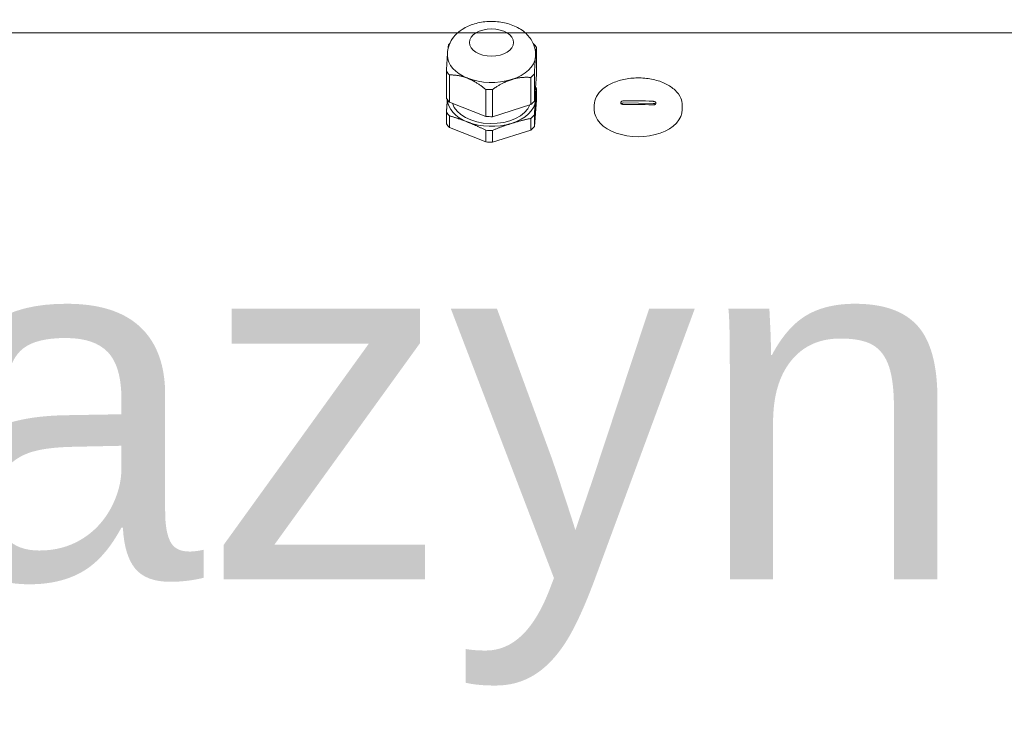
# Model space of a CAD drawing. Header units: millimetres. Extents: x 26866 to 1024070, y -428191 to 408885.
# Tile 190 of 248: x 193784 to 194120, y 401218 to 401456. Entities that reach past the tile are written whole.
import ezdxf

# ---------------------------------------------------------------- set-up
doc = ezdxf.new("R2010")
doc.units = ezdxf.units.MM
doc.header["$LTSCALE"] = 2
for name, color, linetype, lineweight in [('0_OPIS', 7, 'Continuous', 13), ('3DPLAN_A_TABELKA POMIESZCZEŃ', 7, 'Continuous', 0), ('SMAY_detailed', 135, 'Continuous', 9)]:
    doc.layers.add(name, color=color, linetype=linetype, lineweight=lineweight)
for name, color, linetype in [('3DPLAN_A_KRESKOWANIE 1', 253, 'Continuous'), ('3DPLAN_A_OPIS', 8, 'Continuous'), ('3DPLAN_A_POMIESZCZENIE NUMER', 100, 'Continuous'), ('A_POMIESZCZENIE OPIS', 100, 'Continuous')]:
    doc.layers.add(name, color=color, linetype=linetype)
doc.styles.add('ARIAL', font='arial.ttf')
pattern_1 = [(45, (23044.838, -26883.88), (-16.83798, 16.83798), [])]

# ---------------------------------------------------------------- blocks, each defined once
blk = doc.blocks.new('tabelka dla tp')
at = {"layer": '3DPLAN_A_TABELKA POMIESZCZEŃ'}
blk.add_lwpolyline([(0, 54), (243.129, 54), (243.129, 0), (0, 0)], close=True, dxfattribs=at)
at = {"layer": '3DPLAN_A_POMIESZCZENIE NUMER', "color": 7, "style": 'ARIAL'}
blk.add_attdef('NUMER', (2.229, 35.386), '', height=12, dxfattribs=at)
at = {"layer": 'A_POMIESZCZENIE OPIS', "color": 7, "style": 'ARIAL'}
for tag, p in [('NAZWA', (51.727, 35.386)), ('POWIERZCHNIA', (51.065, 7.238))]:
    blk.add_attdef(tag, p, '', height=12, dxfattribs=at)
blk = doc.blocks.new('kondygnacja -1')
at = {"layer": '3DPLAN_A_KRESKOWANIE 1'}
h = blk.add_hatch(dxfattribs=at)
h.set_pattern_fill('ANSI31', color=256, scale=7.5, style=0)
h.set_pattern_definition(pattern_1)
h.paths.add_polyline_path([(28277.959, -25048.84), (28251.606, -25048.84), (28251.606, -24793.84), (28278.18, -24793.84), (28278.18, -24762.84), (28219.606, -24762.84), (28219.606, -25047.84), (28216.606, -25047.84), (28216.606, -25076.84), (28271.989, -25076.84, 0.071944), (28277.959, -25048.84)], is_closed=False)
h.paths.add_polyline_path([(28278.18, -24762.84), (28278.18, -24793.84), (28403.606, -24793.84), (28403.606, -24846.84), (28416.606, -24846.84), (28416.606, -25048.84), (28382.606, -25048.84), (28382.606, -25076.84), (28454.161, -25076.84), (28454.161, -25047.84), (28433.606, -25047.84), (28433.606, -24852.84), (28471.606, -24852.84), (28471.606, -24793.84), (28641.606, -24793.84), (28641.606, -24865.6), (28641.606, -24873.276), (28641.606, -25034.84), (28626.606, -25034.84), (28626.606, -25047.84), (28604.606, -25047.84), (28604.606, -25076.84), (29072.606, -25076.84), (29072.606, -25049.84), (28668.606, -25049.84), (28668.606, -24698.84), (28724.606, -24698.84), (28724.606, -24683.84), (28670.606, -24683.84), (28670.606, -24472.84), (28713.606, -24472.84), (28713.606, -24430.84), (28681.485, -24430.84), (28681.485, -24372.84), (28278.18, -24372.84), (28278.18, -24417.84), (28488.606, -24417.84), (28488.606, -24476.84), (28322.835, -24476.84), (28349.408, -24616.84), (28515.606, -24616.84), (28515.606, -24654.34), (28536.606, -24654.34), (28536.606, -24413.34), (28639.606, -24413.34), (28639.606, -24762.34), (28536.606, -24762.34), (28536.606, -24724.34), (28515.606, -24724.34), (28515.606, -24762.84), (28464.606, -24762.84), (28464.606, -24784.84), (28424.606, -24784.84), (28424.606, -24762.84), (28278.18, -24762.84)], is_closed=False)
h = blk.add_hatch(dxfattribs=at)
h.set_pattern_fill('ANSI31', color=256, scale=7.5, style=0)
h.set_pattern_definition(pattern_1)
h.paths.add_polyline_path([(31677.485, -24430.84), (30214.868, -24430.84), (30214.868, -24470.84), (30429.606, -24470.84), (30429.606, -24477.84), (30447.606, -24477.84), (30447.606, -24818.84), (30476.606, -24818.84), (30476.606, -24470.84), (31012.606, -24470.84), (31012.606, -24478.84), (31079.606, -24478.84), (31079.606, -24470.84), (31638.606, -24470.84), (31638.606, -25036.84), (31079.606, -25036.84), (31079.606, -25028.84), (31012.606, -25028.84), (31012.606, -25036.84), (30611.38, -25036.84), (30611.38, -25072.84), (31023.606, -25072.84), (31034.606, -25082.84), (31034.606, -25330.84), (31023.606, -25340.84), (30831.396, -25340.84, -0.038531), (30832.58, -25356.183), (30832.58, -25371.84), (31079.606, -25371.84), (31079.606, -25072.84), (31638.606, -25072.84), (31638.606, -25943.84), (30832.58, -25943.84), (30832.58, -26009.84), (31677.485, -26009.84)])
h.paths.add_polyline_path([(30682.606, -26009.84), (30832.58, -26009.84), (30832.58, -25943.84), (30760.606, -25943.84), (30760.606, -25454.668), (30735.606, -25464.584), (30735.606, -25943.84), (30682.606, -25943.84)])
h.paths.add_polyline_path([(30679.606, -25371.84), (30735.606, -25371.84), (30735.606, -25464.584), (30760.606, -25454.668), (30760.606, -25371.84), (30832.58, -25371.84), (30832.58, -25356.183, 0.038531), (30831.396, -25340.84), (30679.606, -25340.84)])
h.paths.add_polyline_path([(30355.83, -25371.84), (30425.606, -25371.84), (30425.606, -25379.84), (30463.606, -25379.84), (30463.606, -25424.739), (30471.606, -25424.739), (30471.606, -25395.84), (30533.606, -25395.84), (30533.606, -25371.84), (30576.606, -25371.84), (30576.606, -25341.84), (30472.606, -25341.84), (30472.606, -25326.84), (30427.606, -25326.84), (30427.606, -25341.84), (30355.83, -25341.84)])
h.paths.add_polyline_path([(30456.606, -25936.84), (30425.606, -25936.84), (30425.606, -25945.84), (30380.606, -25945.84), (30380.606, -26009.84), (30512.606, -26009.84), (30512.606, -25943.84), (30466.606, -25943.84), (30466.606, -25712.84), (30456.606, -25712.84)])
h.paths.add_polyline_path([(28888.606, -25941.84), (28888.606, -26009.84), (29013.606, -26009.84), (29013.606, -25941.84)])
h.paths.add_polyline_path([(28591.166, -26009.84), (28591.166, -25944.84), (28547.606, -25944.84), (28547.606, -26009.84)])
h.paths.add_polyline_path([(28624.606, -25870.534), (28654.797, -25870.534), (28654.797, -25924.534), (28624.606, -25924.534), (28624.606, -25944.84), (28591.166, -25944.84), (28591.166, -26009.84), (28713.606, -26009.84), (28713.606, -25941.84), (28672.606, -25941.84), (28672.606, -25932.84), (28657.606, -25932.84), (28657.606, -25716.84), (28624.606, -25716.84)])
h.paths.add_polyline_path([(28372.606, -25944.84), (28328.606, -25944.84), (28328.606, -25907.84), (28282.606, -25907.84), (28282.606, -25944.84), (28248.606, -25944.84), (28248.606, -26009.84), (28372.606, -26009.84)])
h.paths.add_polyline_path([(28092.606, -25563.84), (28054.606, -25563.84), (28054.606, -25383.84), (28067.602, -25383.84), (28067.606, -25375.84), (28340.606, -25375.84), (28340.606, -25341.84), (28070.606, -25341.84), (28070.606, -25332.84), (28030.606, -25332.84), (28030.606, -25395.598), (28048.707, -25395.598), (28048.707, -25449.598), (28030.606, -25449.598), (28030.606, -26009.84), (28073.606, -26009.84), (28073.606, -25944.84), (28054.606, -25944.84), (28054.606, -25668.84), (28092.606, -25668.84)])
h.paths.add_polyline_path([(27949.606, -25495.746), (27949.606, -25507.746), (27983.295, -25507.746), (27983.295, -25521.746), (27949.606, -25521.746), (27949.606, -25531.84), (27999.606, -25531.84), (27999.606, -25934.84), (27982.606, -25934.84), (27982.606, -25942.84), (27947.606, -25942.84), (27947.606, -26009.84), (28026.624, -26009.84), (28026.624, -25449.598), (27999.606, -25449.598), (27999.606, -25463.84), (27949.606, -25463.84), (27949.606, -25481.746), (27983.295, -25481.746), (27983.295, -25495.746)])
h.paths.add_polyline_path([(27982.606, -25361.84), (27952.606, -25361.84), (27952.606, -25332.84), (28026.624, -25332.84), (28026.624, -25395.598), (27999.606, -25395.598), (27999.606, -25377.84), (27982.606, -25377.84)])
h.paths.add_polyline_path([(26818.606, -25892.84), (26781.485, -25892.84), (26781.485, -26009.84), (26894.541, -26009.84), (26894.541, -25942.84), (26830.606, -25942.84), (26830.606, -25930.84), (26818.606, -25930.84)])
h.paths.add_polyline_path([(26894.541, -26009.84), (27115.936, -26009.84), (27115.936, -25942.84), (26894.541, -25942.84)])
h.paths.add_polyline_path([(27115.936, -25942.84), (27115.936, -26009.84), (27466.606, -26009.84), (27466.606, -25942.84), (27427.606, -25942.84), (27427.606, -25933.84), (27384.606, -25933.84), (27384.606, -25942.84)])
h.paths.add_polyline_path([(27641.606, -25942.84), (27641.606, -26009.84), (27802.606, -26009.84), (27802.606, -25942.84)])
h.paths.add_polyline_path([(30621.105, -25040.467), (30688.374, -25040.467), (30688.374, -25072.867), (30621.105, -25072.867)], flags=24)
at = {"layer": '3DPLAN_A_OPIS', "color": 1, "lineweight": 30}
ref = blk.add_blockref('tabelka dla tp', (28277.828, -24708.81), dxfattribs=at)
ref.add_attrib('NAZWA', 'Magazyn środków porządkowych', (28342.783, -24673.423), dxfattribs={"layer": 'A_POMIESZCZENIE OPIS', "color": 7, "height": 12, "style": 'ARIAL'})
at = {"layer": '3DPLAN_A_OPIS', "color": 1, "lineweight": 30, "style": 'ARIAL'}
for tag, p in [('PRZESUNIĘCIE_WEJŚCIA', (27655.165, -24535.333)), ('WYŁĄCZONE', (27007.179, -24723.982)), ('Z_OPRACOWANIA', (26996.84, -24746.417)), ('WYŁĄCZONE', (30803.053, -24760.867)), ('Z_OPRACOWANIA', (30792.713, -24783.301)), ('WYŁĄCZONE', (28894.898, -24826.593)), ('Z_OPRACOWANIA', (28884.559, -24849.027)), ('POWIĘKSZENIE_WEJŚCIA', (28313.679, -25144.412)), ('POWIĘKSZENIE_WEJŚCIA', (29600.622, -25191.363)), ('POWIĘKSZENIE_WEJŚCIA', (28011.449, -25235.417)), ('WYŁĄCZONE', (29754.423, -25678.169)), ('Z_OPRACOWANIA', (29744.084, -25700.603)), ('WYJŚCIE_EWAKUACYJNE', (27763.791, -26106.068))]:
    blk.add_attdef(tag, p, '', height=12, dxfattribs=at)
at = {"layer": '3DPLAN_A_OPIS', "color": 0, "lineweight": 30, "style": 'ARIAL'}
for tag, p in [('UGUL_1', (29350.296, -24586.012)), ('UGUL_2', (29622.921, -24586.012)), ('UGUL_3', (29833.15, -24586.012))]:
    blk.add_attdef(tag, p, '', height=12, dxfattribs=at)
at = {"layer": '3DPLAN_A_TABELKA POMIESZCZEŃ', "ltscale": 0.5, "style": 'ARIAL'}
for tag, p in [('KURTYNA', (27861.913, -26064.849)), ('POWIETRZNA', (27861.913, -26084.562))]:
    blk.add_attdef(tag, p, '', height=12, dxfattribs=at)

msp = doc.modelspace()

# ---------------------------------------------------------------- linework, layer by layer
at = {"layer": 'SMAY_detailed', "color": 0}
for p, q in [((193960.53, 401446.92), (193960.53, 401437.67)), ((193930.18, 401444.63), (193930.18, 401444.21)), ((193960.18, 401444.63), (193960.18, 401444.21)), ((193929.83, 401438.82), (193929.83, 401429.58)), ((193930.87, 401437.57), (193930.87, 401428.33)), ((193958.55, 401436.71), (193958.55, 401427.46)), ((193959.79, 401437.89), (193959.79, 401428.64)), ((193960.53, 401437.67), (193959.79, 401428.64)), ((193943.2, 401432.66), (193943.2, 401423.42)), ((193945.48, 401432.59), (193945.48, 401423.35)), ((193960.53, 401432.98), (193960.53, 401429)), ((193943.2, 401423.42), (193930.87, 401428.33)), ((193960.53, 401429), (193959.79, 401419.98)), ((193960.08, 401426.94), (193960.24, 401428.97)), ((193960.24, 401428.97), (193960.24, 401426.37)), ((193929.83, 401424.89), (193929.83, 401420.91)), ((193958.55, 401427.46), (193945.48, 401423.35)), ((193960.08, 401424.34), (193960.08, 401426.94)), ((193960.08, 401426.76), (193960.1, 401426.76)), ((193960.08, 401426.46), (193960.1, 401426.46)), ((193960.08, 401426.46), (193960.09, 401426.46)), ((193960.24, 401426.37), (193960.08, 401424.34)), ((193960.08, 401425.27), (193960.09, 401425.26)), ((193960.08, 401425.18), (193960.1, 401425.18)), ((193960.11, 401425.16), (193960.08, 401425.16)), ((193960.09, 401426.46), (193960.1, 401426.46)), ((193960.1, 401425.38), (193960.09, 401425.26)), ((193960.11, 401426.76), (193960.1, 401426.76)), ((193960.1, 401425.18), (193960.11, 401425.29)), ((193960.1, 401425.29), (193960.11, 401425.29)), ((193960.15, 401426.01), (193960.19, 401426.01)), ((193960.15, 401425.95), (193960.19, 401425.95)), ((193960.15, 401425.76), (193960.17, 401425.76)), ((193960.16, 401428.01), (193960.18, 401428.01)), ((193960.17, 401428.11), (193960.19, 401428.11)), ((193960.18, 401428.01), (193960.17, 401427.9)), ((193960.17, 401425.76), (193960.18, 401425.7)), ((193960.21, 401428.16), (193960.18, 401428.16)), ((193960.18, 401428), (193960.19, 401428)), ((193960.19, 401428), (193960.19, 401428.11)), ((193960.19, 401427.39), (193960.23, 401427.39)), ((193960.19, 401425.95), (193960.19, 401426.01)), ((193960.2, 401427.46), (193960.24, 401427.46)), ((193960.21, 401427.62), (193960.23, 401427.62)), ((193960.21, 401426.37), (193960.24, 401426.37)), ((193960.24, 401427.69), (193960.23, 401427.62)), ((193960.23, 401427.39), (193960.24, 401427.46)), ((193980.18, 401425.77), (193980.18, 401427.28)), ((194000.2, 401427.88), (193990.21, 401428.05)), ((194010.18, 401425.77), (194010.18, 401427.28)), ((193930.87, 401423.63), (193930.87, 401419.66)), ((193958.55, 401422.77), (193958.55, 401418.79)), ((193959.79, 401423.95), (193959.79, 401419.98)), ((193943.2, 401414.75), (193930.87, 401419.66)), ((193943.2, 401418.72), (193943.2, 401414.75)), ((193958.55, 401418.79), (193945.48, 401414.68)), ((193945.48, 401418.65), (193945.48, 401414.68))]:
    msp.add_line(p, q, dxfattribs=at)
at = {"layer": 'SMAY_detailed', "color": 0, "extrusion": (0, 0, -1)}
msp.add_ellipse((193945.18, 401448.6), major_axis=(7.5, 0), ratio=0.615661, dxfattribs=at)
for centre, major_axis, ratio, start_param, end_param in [((193945.18, 401442.87), (-16.7, 0), 0.615661, 0.50574, 0.550814), ((193945.18, 401442.87), (-16.7, 0), 0.615661, 2.600135, 2.737071), ((193945.18, 401444.21), (-15, 0), 0.615661, 5.286597, 6.283185), ((193945.18, 401444.21), (15, 0), 0.615661, 0.050609, 1.097807), ((193945.18, 401444.21), (15, 0), 0.615661, 0, 0.050609), ((193945.18, 401442.87), (16.7, 0), 0.615661, 2.600135, 2.737071), ((193945.18, 401444.21), (-15, 0), 0.615661, 4.2394, 5.286597), ((193945.18, 401442.87), (16.7, 0), 0.615661, 0.50574, 0.642676), ((193945.18, 401442.87), (16.7, 0), 0.615661, 1.552938, 1.689874), ((193945.18, 401428.93), (-16.7, 0), 0.615661, 2.687075, 2.737071), ((193945.18, 401433.63), (16.7, 0), 0.615661, 2.600135, 2.737071), ((193945.18, 401429.29), (-15, 0), 0.615661, 5.286597, 6.262667), ((193945.18, 401429.29), (15, 0), 0.615661, 0.050609, 1.097807), ((193945.18, 401433.63), (16.7, 0), 0.615661, 0.50574, 0.642676), ((193945.18, 401429.29), (15, 0), 0.615661, 6.115455, 6.333795), ((193960.16, 401426.66), (0.05, 1.5), 0.039864, 6.033665, 7.089967), ((193945.18, 401428.93), (16.7, 0), 0.615661, 2.600135, 2.737071), ((193945.18, 401429.29), (13.45, 0), 0.615661, 0.233686, 2.97377), ((193960.16, 401426.66), (-0.05, -1.5), 0.039864, 0.378798, 1.435101), ((193960.16, 401426.66), (0.05, 1.5), 0.039864, 4.777028, 5.83333), ((193960.12, 401426.63), (0.016, 0.5), 0.039864, 4.981553, 10.655353), ((193960.12, 401425.79), (0.016, 0.5), 0.039864, 3.724916, 9.398716), ((193960.16, 401426.66), (-0.05, -1.5), 0.039864, 5.405347, 6.461649), ((193960.17, 401427.5), (0.016, 0.5), 0.039864, 6.23819, 11.91199), ((193960.17, 401426.15), (-0.016, -0.5), 0.039864, 5.609872, 11.283672), ((193960.21, 401427.21), (-0.016, -0.5), 0.039864, 4.353235, 10.027035), ((193960.16, 401426.66), (-0.05, -1.5), 0.039864, 4.14871, 5.205012), ((193995.18, 401425.77), (15, 0), 0.615661, 0, 3.141593), ((193990.18, 401427.43), (-1, 0), 0.615661, 0.597694, 1.597492), ((194000.18, 401427.27), (-1, 0), 0.615661, 1.597492, 2.544909), ((193945.18, 401429.29), (-15, 0), 0.615661, 4.2394, 5.286597), ((193945.18, 401433.63), (16.7, 0), 0.615661, 1.552938, 1.689874), ((193945.18, 401428.93), (16.7, 0), 0.615661, 0.50574, 0.642676), ((193945.18, 401424.96), (16.7, 0), 0.615661, 2.600135, 2.737071), ((193945.18, 401428.93), (16.7, 0), 0.615661, 1.552938, 1.689874), ((193945.18, 401424.96), (16.7, 0), 0.615661, 0.50574, 0.642676), ((193945.18, 401424.96), (16.7, 0), 0.615661, 1.552938, 1.689874)]:
    msp.add_ellipse(centre, major_axis=major_axis, ratio=ratio, start_param=start_param, end_param=end_param, dxfattribs=at)
at = {"layer": 'SMAY_detailed', "color": 0}
for points, knots in [([(193930.18, 401444.63), (193930.18, 401445.7), (193930.38, 401446.77), (193931.14, 401448.8), (193931.71, 401449.76), (193933.22, 401451.59), (193934.19, 401452.42), (193936.52, 401453.92), (193937.92, 401454.53), (193940.92, 401455.43), (193942.53, 401455.69), (193945.78, 401455.85), (193947.41, 401455.74), (193950.58, 401455.15), (193952.12, 401454.67), (193954.96, 401453.29), (193956.27, 401452.4), (193958.32, 401450.26), (193959.12, 401449.08), (193959.98, 401446.75), (193960.18, 401445.69), (193960.18, 401444.63)], [3.141593, 3.141593, 3.141593, 3.141593, 3.366261, 3.366261, 3.609237, 3.609237, 3.904334, 3.904334, 4.259817, 4.259817, 4.63419, 4.63419, 5.006318, 5.006318, 5.379955, 5.379955, 5.748761, 5.748761, 6.060142, 6.060142, 6.283185, 6.283185, 6.283185, 6.283185]), ([(193980.18, 401427.28), (193980.18, 401428.27), (193980.44, 401429.25), (193981.43, 401431.12), (193982.17, 401432.01), (193984.08, 401433.6), (193985.24, 401434.3), (193987.86, 401435.44), (193989.31, 401435.87), (193992.38, 401436.45), (193993.99, 401436.58), (193997.18, 401436.52), (193998.78, 401436.34), (194001.79, 401435.67), (194003.2, 401435.18), (194005.72, 401433.96), (194006.82, 401433.22), (194008.59, 401431.56), (194009.25, 401430.64), (194010.01, 401428.9), (194010.18, 401428.09), (194010.18, 401427.28)], [3.141593, 3.141593, 3.141593, 3.141593, 3.458147, 3.458147, 3.77692, 3.77692, 4.097646, 4.097646, 4.418636, 4.418636, 4.739508, 4.739508, 5.060328, 5.060328, 5.38122, 5.38122, 5.702215, 5.702215, 6.022771, 6.022771, 6.283185, 6.283185, 6.283185, 6.283185]), ([(193990.21, 401428.77), (193990.1, 401428.77), (193990, 401428.75), (193989.9, 401428.73), (193989.78, 401428.71), (193989.66, 401428.67), (193989.56, 401428.61), (193989.46, 401428.56), (193989.37, 401428.5), (193989.31, 401428.42), (193989.24, 401428.35), (193989.2, 401428.27), (193989.19, 401428.19), (193989.17, 401428.11), (193989.18, 401428.03), (193989.22, 401427.96), (193989.25, 401427.88), (193989.3, 401427.82), (193989.38, 401427.76), (193989.45, 401427.7), (193989.53, 401427.66), (193989.63, 401427.62), (193989.71, 401427.59), (193989.81, 401427.56), (193989.91, 401427.55), (193989.99, 401427.54), (193990.07, 401427.54), (193990.15, 401427.54)], [-0.3151408, -0.3151408, -0.3151408, -0.3151408, -0.2838962, -0.2838962, -0.2838962, -0.245588, -0.245588, -0.245588, -0.2061394, -0.2061394, -0.2061394, -0.1661513, -0.1661513, -0.1661513, -0.1277958, -0.1277958, -0.1277958, -0.091029, -0.091029, -0.091029, -0.0562995, -0.0562995, -0.0562995, -0.0246227, -0.0246227, -0.0246227, 0, 0, 0, 0]), ([(194000.2, 401428.6), (194000.17, 401428.6), (194000.13, 401428.61), (193998.43, 401428.69), (193996.8, 401428.73), (193993.61, 401428.78), (193991.98, 401428.79), (193990.28, 401428.77), (193990.25, 401428.77), (193990.21, 401428.77)], [-30.339712, -30.339712, -30.339712, -30.339712, -30.3288083, -30.3288083, -29.8504371, -29.8504371, -29.3720659, -29.3720659, -29.3611621, -29.3611621, -29.3611621, -29.3611621]), ([(194000.15, 401427.37), (194000.27, 401427.37), (194000.39, 401427.37), (194000.61, 401427.41), (194000.7, 401427.44), (194000.88, 401427.52), (194000.96, 401427.57), (194001.07, 401427.68), (194001.11, 401427.73), (194001.16, 401427.83), (194001.17, 401427.88), (194001.18, 401427.94), (194001.18, 401428.02), (194001.16, 401428.1), (194001.06, 401428.26), (194000.99, 401428.33), (194000.81, 401428.45), (194000.71, 401428.5), (194000.48, 401428.57), (194000.36, 401428.59), (194000.22, 401428.6), (194000.21, 401428.6), (194000.2, 401428.6)], [0.4725473, 0.4725473, 0.4725473, 0.4725473, 0.5084364, 0.5084364, 0.5411897, 0.5411897, 0.5766564, 0.5766564, 0.6038959, 0.6038959, 0.6300648, 0.6300648, 0.6300648, 0.6696656, 0.6696656, 0.7092044, 0.7092044, 0.7475311, 0.7475311, 0.7851181, 0.7851181, 0.7876918, 0.7876918, 0.7876918, 0.7876918]), ([(193990.15, 401427.54), (193990.19, 401427.54), (193990.23, 401427.54), (193991.93, 401427.56), (193993.56, 401427.55), (193996.75, 401427.5), (193998.38, 401427.46), (194000.08, 401427.38), (194000.11, 401427.37), (194000.15, 401427.37)], [-30.339712, -30.339712, -30.339712, -30.339712, -30.3288083, -30.3288083, -29.8504371, -29.8504371, -29.3720659, -29.3720659, -29.3611621, -29.3611621, -29.3611621, -29.3611621])]:
    msp.add_open_spline(points, degree=3, knots=knots, dxfattribs=at)
for points, weights in [([(193930.37, 401446.44), (193930.46, 401447.29), (193930.57, 401447.85)], [1.46320563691, 1.44340182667, 1.40164129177]), ([(193959.49, 401448.17), (193959.46, 401448.2), (193959.42, 401448.23)], [1.40164129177, 1.40245238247, 1.40325519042]), ([(193960.16, 401443.74), (193960.34, 401445.88), (193960.53, 401446.92)], [1.48106763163, 1.48106763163, 1.40164129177]), ([(193929.83, 401438.82), (193930.01, 401442.35), (193930.18, 401444.44)], [1.40164129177, 1.47672788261, 1.48083051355]), ([(193959.79, 401437.89), (193959.98, 401441.61), (193960.16, 401443.74)], [1.40164129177, 1.48106763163, 1.48106763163]), ([(193930.87, 401437.57), (193934.12, 401437.62), (193937.03, 401436.46)], [1.40164129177, 1.48106763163, 1.48106763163]), ([(193937.03, 401436.46), (193939.95, 401435.29), (193943.2, 401432.66)], [1.48106763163, 1.48106763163, 1.40164129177]), ([(193945.48, 401432.59), (193948.92, 401435.01), (193952.01, 401435.99)], [1.40164129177, 1.48106763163, 1.48106763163]), ([(193952.01, 401435.99), (193955.1, 401436.96), (193958.55, 401436.71)], [1.48106763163, 1.48106763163, 1.40164129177]), ([(193960.16, 401428.82), (193960.34, 401430.96), (193960.53, 401432.98)], [1.80861100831, 1.80861100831, 1.71161925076]), ([(193929.83, 401424.89), (193930, 401427.25), (193930.15, 401429.14)], [1.71161925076, 1.79484454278, 1.80665707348]), ([(193959.79, 401423.95), (193959.98, 401426.69), (193960.16, 401428.82)], [1.71161925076, 1.80861100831, 1.80861100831]), ([(193930.87, 401423.63), (193934.12, 401422.7), (193937.03, 401421.54)], [1.71161925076, 1.80861100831, 1.80861100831]), ([(193937.03, 401421.54), (193939.95, 401420.38), (193943.2, 401418.72)], [1.80861100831, 1.80861100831, 1.71161925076]), ([(193952.01, 401421.07), (193955.1, 401422.04), (193958.55, 401422.77)], [1.80861100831, 1.80861100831, 1.71161925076]), ([(193945.48, 401418.65), (193948.92, 401420.1), (193952.01, 401421.07)], [1.71161925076, 1.80861100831, 1.80861100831])]:
    msp.add_rational_spline(points, weights, degree=2, dxfattribs=at)

# ---------------------------------------------------------------- block references
at = {"layer": '0_OPIS', "xscale": 10, "yscale": 10, "zscale": 10}
msp.add_blockref('kondygnacja -1', (-90000, 648000), dxfattribs=at)

doc.saveas('drawing.dxf')
